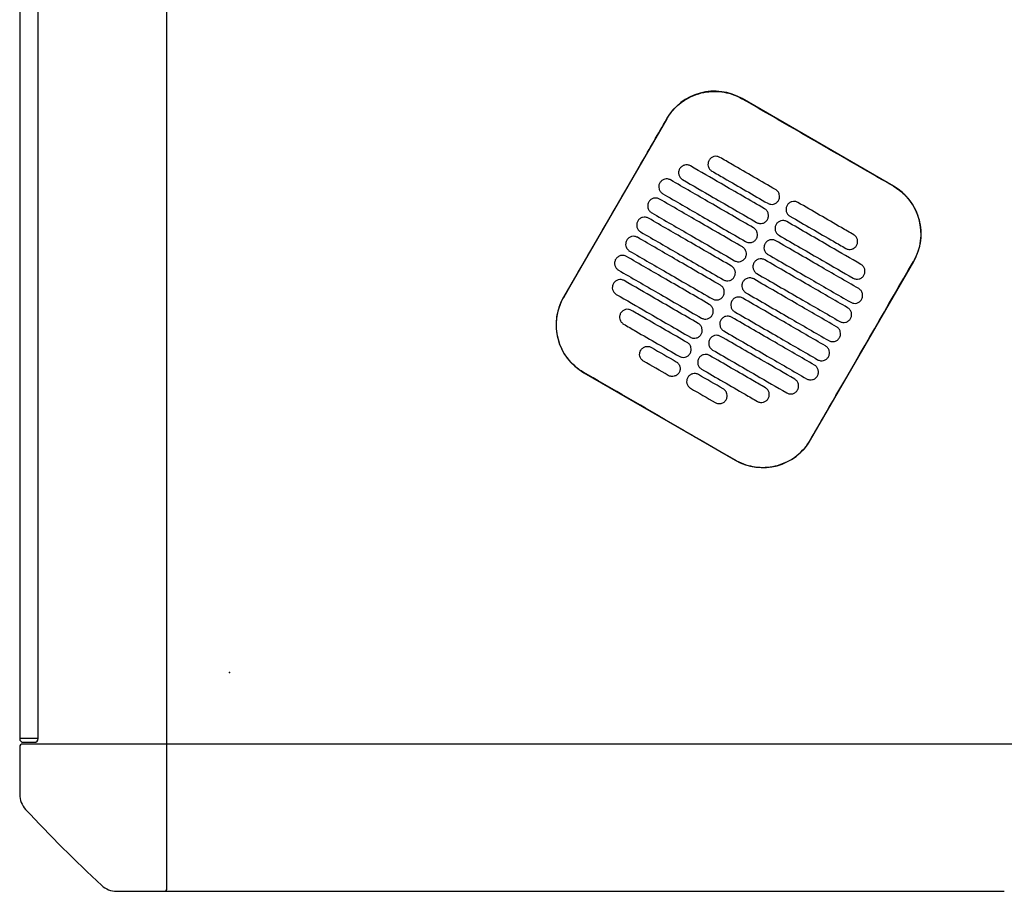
# Model space of a CAD drawing. Header units: metres. Extents: x 15.2 to 54.2, y -39.7 to 1.1.
# Tile 100 of 256: x 29.262 to 29.797, y -24.732 to -24.258. Entities that reach past the tile are written whole.
import ezdxf

# ---------------------------------------------------------------- set-up
doc = ezdxf.new("R2010")
doc.units = ezdxf.units.M
doc.header["$MEASUREMENT"] = 0
doc.layers.add('2D', color=252, linetype='Continuous')
doc.layers.add('PUNTO', color=1, linetype='Continuous')

# ---------------------------------------------------------------- blocks, each defined once
blk = doc.blocks.new('2D_QYOS_400')
for p, q in [((0.08, -1.85795), (0.08, -0.08)), ((-0.00002, -0.97098), (-0.00002, -1.85498)), ((-0.00002, -0.97098), (-0.00002, -1.85498)), ((0.00998, -1.85498), (0.00998, -0.97098)), ((0.00998, -1.85498), (0.00998, -0.97098)), ((0.47475, -1.55474), (0.39249, -1.50722)), ((0.35151, -1.5182), (0.29548, -1.61518)), ((0.4297, -1.69271), (0.48572, -1.59573)), ((0.30645, -1.65616), (0.38871, -1.70368)), ((0.00198, -1.85498), (-0.00002, -1.85498)), ((0.00198, -1.85498), (-0.00002, -1.85498)), ((0.00798, -1.85498), (0.00198, -1.85498)), ((0.00798, -1.85498), (0.00198, -1.85498)), ((0.00998, -1.85498), (0.00798, -1.85498)), ((0.00998, -1.85498), (0.00798, -1.85498)), ((0, -1.85945), (0, -1.88526)), ((0.0795, -1.85795), (0.0015, -1.85795)), ((0.00198, -1.85698), (0.00798, -1.85698)), ((0.00198, -1.85698), (0.00798, -1.85698)), ((1.97049, -1.85795), (0.0795, -1.85795)), ((0.08, -1.93645), (0.08, -1.85845)), ((0.05269, -1.93795), (0.0785, -1.93795)), ((0.0785, -1.93795), (0.53496, -1.93794))]:
    blk.add_line(p, q)
for centre, radius, start, end in [((0.37748, -1.5332), 0.03, 59.9865, 149.9865), ((0.45974, -1.58072), 0.03, 329.9865, 59.9865), ((0.32146, -1.63018), 0.03, 149.9865, 239.9865), ((0.40372, -1.6777), 0.03, 239.9865, 329.9865), ((0.00198, -1.85498), 0.002, 180, 270), ((0.00198, -1.85498), 0.002, 180, 270), ((0.00798, -1.85498), 0.002, 270, 0), ((0.00798, -1.85498), 0.002, 270, 0), ((0.0015, -1.85945), 0.0015, 90, 180), ((0.0795, -1.85845), 0.0005, 0, 90), ((0.012, -1.88526), 0.012, 180, 222.8785), ((0.58157, -1.35638), 0.78926, 222.87849, 227.12151), ((0.05269, -1.92595), 0.012, 227.1215, 270), ((0.0785, -1.93645), 0.0015, 270, 0)]:
    blk.add_arc(centre, radius, start, end)
for points, knots in [([(0.3516, -1.51825), (0.3524, -1.51686), (0.35331, -1.51554), (0.35626, -1.51193), (0.35853, -1.50988), (0.36432, -1.50608), (0.36795, -1.5046), (0.37539, -1.50315), (0.37913, -1.50312), (0.38618, -1.50439), (0.38944, -1.50559), (0.39243, -1.50732)], [12.978915, 12.978915, 12.978915, 12.978915, 13.461173, 13.461173, 14.374287, 14.374287, 15.53872, 15.53872, 16.650066, 16.650066, 17.687358, 17.687358, 17.687358, 17.687358]), ([(0.29558, -1.61523), (0.30962, -1.59094), (0.32366, -1.56665), (0.34233, -1.53432), (0.34696, -1.52628), (0.3516, -1.51825)], [1.133412, 1.133412, 1.133412, 1.133412, 2.681586, 2.681586, 3.193366, 3.193366, 3.193366, 3.193366]), ([(0.47469, -1.55484), (0.4641, -1.54872), (0.45307, -1.54236), (0.4376, -1.53342), (0.43556, -1.53225), (0.43356, -1.53109)], [-21.78268, -21.78268, -21.78268, -21.78268, -17.142885, -17.142885, -16.423665, -16.423665, -16.423665, -16.423665]), ([(0.37452, -1.54073), (0.37428, -1.54115), (0.37406, -1.5417), (0.37391, -1.54289), (0.37394, -1.54344), (0.37423, -1.54452), (0.37448, -1.54504), (0.37521, -1.54599), (0.37566, -1.54635), (0.37609, -1.5466)], [-0.5553355, -0.5553355, -0.5553355, -0.5553355, -0.4045594, -0.4045594, -0.278267, -0.278267, -0.1472206, -0.1472206, 0, 0, 0, 0]), ([(0.38039, -1.53915), (0.37997, -1.53891), (0.37942, -1.53869), (0.37824, -1.53854), (0.37768, -1.53858), (0.37661, -1.53886), (0.37609, -1.53911), (0.37513, -1.53984), (0.37477, -1.5403), (0.37452, -1.54073)], [-0.5513873, -0.5513873, -0.5513873, -0.5513873, -0.4031046, -0.4031046, -0.2776919, -0.2776919, -0.1471638, -0.1471638, 0, 0, 0, 0]), ([(0.41071, -1.55667), (0.40284, -1.55212), (0.39497, -1.54758), (0.38487, -1.54174), (0.38263, -1.54045), (0.38039, -1.53915)], [0.699452, 0.699452, 0.699452, 0.699452, 3.425217, 3.425217, 4.200582, 4.200582, 4.200582, 4.200582]), ([(0.35856, -1.54537), (0.35832, -1.54579), (0.3581, -1.54634), (0.35795, -1.54753), (0.35798, -1.54808), (0.35826, -1.54916), (0.35852, -1.54967), (0.35925, -1.55063), (0.3597, -1.55099), (0.36013, -1.55124)], [-0.5553006, -0.5553006, -0.5553006, -0.5553006, -0.4045498, -0.4045498, -0.2782639, -0.2782639, -0.1472208, -0.1472208, 0, 0, 0, 0]), ([(0.36443, -1.54379), (0.36401, -1.54355), (0.36346, -1.54333), (0.36228, -1.54318), (0.36172, -1.54322), (0.36065, -1.5435), (0.36013, -1.54375), (0.35917, -1.54448), (0.35881, -1.54494), (0.35856, -1.54537)], [-0.5514247, -0.5514247, -0.5514247, -0.5514247, -0.4031161, -0.4031161, -0.2776965, -0.2776965, -0.1471644, -0.1471644, 0, 0, 0, 0]), ([(0.4047, -1.56706), (0.39684, -1.56251), (0.38897, -1.55797), (0.37554, -1.55021), (0.36999, -1.547), (0.36443, -1.54379)], [0.699452, 0.699452, 0.699452, 0.699452, 3.42526, 3.42526, 5.350619, 5.350619, 5.350619, 5.350619]), ([(0.35366, -1.55143), (0.35324, -1.55119), (0.35269, -1.55097), (0.35151, -1.55082), (0.35096, -1.55086), (0.34988, -1.55114), (0.34936, -1.55139), (0.34841, -1.55212), (0.34804, -1.55258), (0.34779, -1.55301)], [-0.5514376, -0.5514376, -0.5514376, -0.5514376, -0.4031217, -0.4031217, -0.2776979, -0.2776979, -0.1471642, -0.1471642, 0, 0, 0, 0]), ([(0.3987, -1.57745), (0.39083, -1.5729), (0.38297, -1.56836), (0.36795, -1.55969), (0.36081, -1.55556), (0.35366, -1.55143)], [0.699452, 0.699452, 0.699452, 0.699452, 3.425292, 3.425292, 5.900643, 5.900643, 5.900643, 5.900643]), ([(0.36013, -1.55124), (0.36568, -1.55445), (0.37124, -1.55766), (0.38467, -1.56541), (0.39253, -1.56996), (0.4004, -1.5745)], [1.499949, 1.499949, 1.499949, 1.499949, 3.425284, 3.425284, 6.151116, 6.151116, 6.151116, 6.151116]), ([(0.37609, -1.5466), (0.37833, -1.54789), (0.38056, -1.54919), (0.39067, -1.55502), (0.39854, -1.55957), (0.4064, -1.56411)], [2.649916, 2.649916, 2.649916, 2.649916, 3.425249, 3.425249, 6.151046, 6.151046, 6.151046, 6.151046]), ([(0.34779, -1.55301), (0.34755, -1.55343), (0.34733, -1.55398), (0.34718, -1.55517), (0.34722, -1.55572), (0.3475, -1.5568), (0.34775, -1.55731), (0.34848, -1.55827), (0.34894, -1.55863), (0.34936, -1.55888)], [-0.5552879, -0.5552879, -0.5552879, -0.5552879, -0.4045447, -0.4045447, -0.2782629, -0.2782629, -0.1472212, -0.1472212, 0, 0, 0, 0]), ([(0.41227, -1.56254), (0.41252, -1.56212), (0.41274, -1.56156), (0.41289, -1.56038), (0.41285, -1.55982), (0.41257, -1.55875), (0.41232, -1.55823), (0.41159, -1.55728), (0.41113, -1.55691), (0.41071, -1.55667)], [-0.5553984, -0.5553984, -0.5553984, -0.5553984, -0.4045681, -0.4045681, -0.278271, -0.278271, -0.1472202, -0.1472202, 0, 0, 0, 0]), ([(0.47469, -1.55484), (0.47597, -1.55558), (0.4772, -1.55641), (0.48035, -1.55892), (0.48213, -1.56075), (0.48366, -1.56278), (0.48596, -1.56585), (0.48764, -1.56932), (0.48961, -1.57671), (0.48988, -1.58056), (0.48895, -1.58819), (0.48774, -1.59189), (0.48578, -1.5954), (0.4857, -1.59554), (0.48563, -1.59567)], [17.619777, 17.619777, 17.619777, 17.619777, 18.064718, 18.064718, 18.827754, 18.827754, 18.827754, 19.97637, 19.97637, 21.122539, 21.122539, 22.281306, 22.281306, 22.328075, 22.328075, 22.328075, 22.328075]), ([(0.34766, -1.56182), (0.34724, -1.56158), (0.34669, -1.56136), (0.34551, -1.56121), (0.34496, -1.56125), (0.34388, -1.56153), (0.34336, -1.56178), (0.3424, -1.56251), (0.34204, -1.56297), (0.34179, -1.5634)], [-0.5514273, -0.5514273, -0.5514273, -0.5514273, -0.4031209, -0.4031209, -0.2776962, -0.2776962, -0.1471634, -0.1471634, 0, 0, 0, 0]), ([(0.3927, -1.58784), (0.38483, -1.58329), (0.37696, -1.57875), (0.36195, -1.57008), (0.35481, -1.56595), (0.34766, -1.56182)], [0.699452, 0.699452, 0.699452, 0.699452, 3.425313, 3.425313, 5.900643, 5.900643, 5.900643, 5.900643]), ([(0.34936, -1.55888), (0.35651, -1.56301), (0.36365, -1.56713), (0.37866, -1.5758), (0.38653, -1.58035), (0.3944, -1.58489)], [0.949972, 0.949972, 0.949972, 0.949972, 3.425307, 3.425307, 6.151164, 6.151164, 6.151164, 6.151164]), ([(0.34179, -1.5634), (0.34155, -1.56382), (0.34133, -1.56437), (0.34118, -1.56556), (0.34122, -1.56611), (0.3415, -1.56719), (0.34175, -1.5677), (0.34248, -1.56866), (0.34294, -1.56902), (0.34336, -1.56927)], [-0.5552955, -0.5552955, -0.5552955, -0.5552955, -0.4045438, -0.4045438, -0.2782634, -0.2782634, -0.1472215, -0.1472215, 0, 0, 0, 0]), ([(0.40627, -1.57293), (0.40652, -1.57251), (0.40673, -1.57195), (0.40688, -1.57077), (0.40685, -1.57021), (0.40657, -1.56914), (0.40631, -1.56862), (0.40559, -1.56767), (0.40513, -1.5673), (0.4047, -1.56706)], [-0.5553839, -0.5553839, -0.5553839, -0.5553839, -0.4045626, -0.4045626, -0.2782686, -0.2782686, -0.1472195, -0.1472195, 0, 0, 0, 0]), ([(0.4064, -1.56411), (0.40683, -1.56436), (0.40738, -1.56457), (0.40856, -1.56472), (0.40911, -1.56469), (0.41019, -1.56441), (0.4107, -1.56415), (0.41166, -1.56342), (0.41203, -1.56296), (0.41227, -1.56254)], [-0.551307, -0.551307, -0.551307, -0.551307, -0.4030846, -0.4030846, -0.2776802, -0.2776802, -0.1471604, -0.1471604, 0, 0, 0, 0]), ([(0.41695, -1.56524), (0.41671, -1.56566), (0.41649, -1.56621), (0.41634, -1.5674), (0.41637, -1.56795), (0.41665, -1.56903), (0.41691, -1.56955), (0.41763, -1.5705), (0.41809, -1.57086), (0.41852, -1.57111)], [-0.555416, -0.555416, -0.555416, -0.555416, -0.4045716, -0.4045716, -0.2782736, -0.2782736, -0.1472211, -0.1472211, 0, 0, 0, 0]), ([(0.42282, -1.56366), (0.4224, -1.56342), (0.42185, -1.5632), (0.42067, -1.56305), (0.42011, -1.56309), (0.41904, -1.56337), (0.41852, -1.56362), (0.41756, -1.56435), (0.41719, -1.56481), (0.41695, -1.56524)], [-0.5512944, -0.5512944, -0.5512944, -0.5512944, -0.4030833, -0.4030833, -0.2776787, -0.2776787, -0.1471599, -0.1471599, 0, 0, 0, 0]), ([(0.45314, -1.58118), (0.4509, -1.57988), (0.44866, -1.57859), (0.43855, -1.57275), (0.43069, -1.56821), (0.42282, -1.56366)], [2.649852, 2.649852, 2.649852, 2.649852, 3.425217, 3.425217, 6.150982, 6.150982, 6.150982, 6.150982]), ([(0.34166, -1.57221), (0.34124, -1.57197), (0.34069, -1.57175), (0.33951, -1.5716), (0.33895, -1.57164), (0.33788, -1.57192), (0.33736, -1.57217), (0.3364, -1.5729), (0.33604, -1.57336), (0.33579, -1.57379)], [-0.5514137, -0.5514137, -0.5514137, -0.5514137, -0.4031194, -0.4031194, -0.2776944, -0.2776944, -0.1471627, -0.1471627, 0, 0, 0, 0]), ([(0.3867, -1.59823), (0.37883, -1.59368), (0.37096, -1.58914), (0.35595, -1.58047), (0.3488, -1.57634), (0.34166, -1.57221)], [0.699452, 0.699452, 0.699452, 0.699452, 3.425322, 3.425322, 5.900643, 5.900643, 5.900643, 5.900643]), ([(0.34336, -1.56927), (0.3505, -1.5734), (0.35765, -1.57752), (0.37266, -1.5862), (0.38053, -1.59074), (0.3884, -1.59529)], [0.949998, 0.949998, 0.949998, 0.949998, 3.42532, 3.42532, 6.151189, 6.151189, 6.151189, 6.151189]), ([(0.41852, -1.57111), (0.42638, -1.57566), (0.43425, -1.5802), (0.44436, -1.58604), (0.4466, -1.58733), (0.44883, -1.58862)], [0.699452, 0.699452, 0.699452, 0.699452, 3.425249, 3.425249, 4.200582, 4.200582, 4.200582, 4.200582]), ([(0.33579, -1.57379), (0.33555, -1.57421), (0.33533, -1.57476), (0.33518, -1.57595), (0.33521, -1.5765), (0.3355, -1.57758), (0.33575, -1.5781), (0.33648, -1.57905), (0.33693, -1.57941), (0.33736, -1.57966)], [-0.5553078, -0.5553078, -0.5553078, -0.5553078, -0.4045446, -0.4045446, -0.2782647, -0.2782647, -0.147222, -0.147222, 0, 0, 0, 0]), ([(0.40027, -1.58332), (0.40051, -1.5829), (0.40073, -1.58235), (0.40088, -1.58116), (0.40084, -1.5806), (0.40056, -1.57953), (0.40031, -1.57901), (0.39958, -1.57806), (0.39913, -1.57769), (0.3987, -1.57745)], [-0.5553742, -0.5553742, -0.5553742, -0.5553742, -0.4045587, -0.4045587, -0.278267, -0.278267, -0.1472191, -0.1472191, 0, 0, 0, 0]), ([(0.4004, -1.5745), (0.40082, -1.57475), (0.40137, -1.57497), (0.40255, -1.57511), (0.40311, -1.57508), (0.40418, -1.5748), (0.4047, -1.57454), (0.40566, -1.57381), (0.40603, -1.57335), (0.40627, -1.57293)], [-0.551317, -0.551317, -0.551317, -0.551317, -0.4030867, -0.4030867, -0.2776803, -0.2776803, -0.1471597, -0.1471597, 0, 0, 0, 0]), ([(0.41095, -1.57563), (0.4107, -1.57605), (0.41048, -1.5766), (0.41033, -1.57779), (0.41037, -1.57834), (0.41065, -1.57942), (0.4109, -1.57994), (0.41163, -1.58089), (0.41209, -1.58126), (0.41251, -1.5815)], [-0.5553971, -0.5553971, -0.5553971, -0.5553971, -0.4045652, -0.4045652, -0.2782705, -0.2782705, -0.1472202, -0.1472202, 0, 0, 0, 0]), ([(0.41682, -1.57405), (0.41639, -1.57381), (0.41585, -1.57359), (0.41466, -1.57344), (0.41411, -1.57348), (0.41304, -1.57376), (0.41252, -1.57401), (0.41156, -1.57475), (0.41119, -1.5752), (0.41095, -1.57563)], [-0.5513075, -0.5513075, -0.5513075, -0.5513075, -0.4030857, -0.4030857, -0.2776792, -0.2776792, -0.1471593, -0.1471593, 0, 0, 0, 0]), ([(0.45709, -1.59732), (0.45153, -1.59411), (0.44598, -1.5909), (0.43255, -1.58314), (0.42468, -1.5786), (0.41682, -1.57405)], [1.499901, 1.499901, 1.499901, 1.499901, 3.42526, 3.42526, 6.151068, 6.151068, 6.151068, 6.151068]), ([(0.33566, -1.5826), (0.33523, -1.58236), (0.33469, -1.58214), (0.3335, -1.58199), (0.33295, -1.58203), (0.33188, -1.58231), (0.33136, -1.58256), (0.3304, -1.5833), (0.33003, -1.58375), (0.32979, -1.58418)], [-0.5513969, -0.5513969, -0.5513969, -0.5513969, -0.4031172, -0.4031172, -0.2776925, -0.2776925, -0.1471621, -0.1471621, 0, 0, 0, 0]), ([(0.38069, -1.60862), (0.37283, -1.60408), (0.36496, -1.59953), (0.34995, -1.59086), (0.3428, -1.58673), (0.33566, -1.5826)], [0.699452, 0.699452, 0.699452, 0.699452, 3.425321, 3.425321, 5.900643, 5.900643, 5.900643, 5.900643]), ([(0.33736, -1.57966), (0.3445, -1.58379), (0.35165, -1.58791), (0.36666, -1.59659), (0.37453, -1.60113), (0.38239, -1.60568)], [0.950001, 0.950001, 0.950001, 0.950001, 3.425322, 3.425322, 6.151192, 6.151192, 6.151192, 6.151192]), ([(0.3944, -1.58489), (0.39482, -1.58514), (0.39537, -1.58536), (0.39655, -1.58551), (0.3971, -1.58547), (0.39818, -1.58519), (0.3987, -1.58493), (0.39966, -1.5842), (0.40002, -1.58374), (0.40027, -1.58332)], [-0.5513236, -0.5513236, -0.5513236, -0.5513236, -0.4030881, -0.4030881, -0.2776804, -0.2776804, -0.1471592, -0.1471592, 0, 0, 0, 0]), ([(0.41251, -1.5815), (0.42038, -1.58605), (0.42825, -1.59059), (0.44168, -1.59835), (0.44723, -1.60156), (0.45279, -1.60477)], [0.699452, 0.699452, 0.699452, 0.699452, 3.425284, 3.425284, 5.350619, 5.350619, 5.350619, 5.350619]), ([(0.4547, -1.58705), (0.45495, -1.58663), (0.45517, -1.58607), (0.45532, -1.58489), (0.45528, -1.58433), (0.455, -1.58326), (0.45475, -1.58274), (0.45402, -1.58179), (0.45356, -1.58142), (0.45314, -1.58118)], [-0.5554179, -0.5554179, -0.5554179, -0.5554179, -0.4045683, -0.4045683, -0.2782761, -0.2782761, -0.1472238, -0.1472238, 0, 0, 0, 0]), ([(0.32979, -1.58418), (0.32954, -1.5846), (0.32932, -1.58515), (0.32917, -1.58634), (0.32921, -1.58689), (0.32949, -1.58797), (0.32974, -1.58849), (0.33047, -1.58944), (0.33093, -1.58981), (0.33136, -1.59005)], [-0.5553248, -0.5553248, -0.5553248, -0.5553248, -0.4045472, -0.4045472, -0.2782668, -0.2782668, -0.1472227, -0.1472227, 0, 0, 0, 0]), ([(0.39427, -1.59371), (0.39451, -1.59329), (0.39473, -1.59274), (0.39488, -1.59155), (0.39484, -1.591), (0.39456, -1.58992), (0.39431, -1.5894), (0.39358, -1.58845), (0.39312, -1.58808), (0.3927, -1.58784)], [-0.5553693, -0.5553693, -0.5553693, -0.5553693, -0.4045566, -0.4045566, -0.2782661, -0.2782661, -0.1472189, -0.1472189, 0, 0, 0, 0]), ([(0.40494, -1.58602), (0.4047, -1.58644), (0.40448, -1.58699), (0.40433, -1.58818), (0.40437, -1.58874), (0.40465, -1.58981), (0.4049, -1.59033), (0.40563, -1.59128), (0.40609, -1.59165), (0.40651, -1.59189)], [-0.555383, -0.555383, -0.555383, -0.555383, -0.4045605, -0.4045605, -0.2782682, -0.2782682, -0.1472195, -0.1472195, 0, 0, 0, 0]), ([(0.41081, -1.58445), (0.41039, -1.5842), (0.40984, -1.58398), (0.40866, -1.58383), (0.40811, -1.58387), (0.40703, -1.58415), (0.40651, -1.58441), (0.40556, -1.58514), (0.40519, -1.5856), (0.40494, -1.58602)], [-0.5513173, -0.5513173, -0.5513173, -0.5513173, -0.4030875, -0.4030875, -0.2776797, -0.2776797, -0.147159, -0.147159, 0, 0, 0, 0]), ([(0.45585, -1.61046), (0.44871, -1.60633), (0.44156, -1.60221), (0.42655, -1.59354), (0.41868, -1.58899), (0.41081, -1.58445)], [0.949941, 0.949941, 0.949941, 0.949941, 3.425291, 3.425291, 6.151132, 6.151132, 6.151132, 6.151132]), ([(0.44883, -1.58862), (0.44926, -1.58887), (0.4498, -1.58908), (0.45099, -1.58923), (0.45154, -1.5892), (0.45261, -1.58892), (0.45313, -1.58866), (0.45409, -1.58793), (0.45446, -1.58747), (0.4547, -1.58705)], [-0.5513007, -0.5513007, -0.5513007, -0.5513007, -0.4030941, -0.4030941, -0.2776814, -0.2776814, -0.1471603, -0.1471603, 0, 0, 0, 0]), ([(0.32965, -1.593), (0.32923, -1.59275), (0.32868, -1.59253), (0.3275, -1.59238), (0.32695, -1.59242), (0.32587, -1.5927), (0.32535, -1.59296), (0.3244, -1.59369), (0.32403, -1.59415), (0.32378, -1.59457)], [-0.5513769, -0.5513769, -0.5513769, -0.5513769, -0.4031143, -0.4031143, -0.2776905, -0.2776905, -0.1471617, -0.1471617, 0, 0, 0, 0]), ([(0.37469, -1.61901), (0.36682, -1.61447), (0.35896, -1.60992), (0.34394, -1.60125), (0.3368, -1.59712), (0.32965, -1.593)], [0.699452, 0.699452, 0.699452, 0.699452, 3.425308, 3.425308, 5.900643, 5.900643, 5.900643, 5.900643]), ([(0.33136, -1.59005), (0.3385, -1.59418), (0.34564, -1.59831), (0.36066, -1.60698), (0.36852, -1.61152), (0.37639, -1.61607)], [0.949982, 0.949982, 0.949982, 0.949982, 3.425312, 3.425312, 6.151173, 6.151173, 6.151173, 6.151173]), ([(0.3884, -1.59529), (0.38882, -1.59553), (0.38937, -1.59575), (0.39055, -1.5959), (0.3911, -1.59586), (0.39218, -1.59558), (0.3927, -1.59533), (0.39366, -1.59459), (0.39402, -1.59414), (0.39427, -1.59371)], [-0.5513269, -0.5513269, -0.5513269, -0.5513269, -0.403089, -0.403089, -0.2776804, -0.2776804, -0.1471589, -0.1471589, 0, 0, 0, 0]), ([(0.40481, -1.59484), (0.40439, -1.59459), (0.40384, -1.59437), (0.40266, -1.59423), (0.40211, -1.59426), (0.40103, -1.59454), (0.40051, -1.5948), (0.39955, -1.59553), (0.39919, -1.59599), (0.39894, -1.59641)], [-0.5513238, -0.5513238, -0.5513238, -0.5513238, -0.4030887, -0.4030887, -0.27768, -0.27768, -0.1471588, -0.1471588, 0, 0, 0, 0]), ([(0.40651, -1.59189), (0.41438, -1.59644), (0.42225, -1.60098), (0.43726, -1.60965), (0.4444, -1.61378), (0.45155, -1.61791)], [0.699452, 0.699452, 0.699452, 0.699452, 3.425308, 3.425308, 5.900643, 5.900643, 5.900643, 5.900643]), ([(0.32378, -1.59457), (0.32354, -1.59499), (0.32332, -1.59554), (0.32317, -1.59673), (0.32321, -1.59729), (0.32349, -1.59836), (0.32374, -1.59888), (0.32447, -1.59983), (0.32493, -1.6002), (0.32535, -1.60044)], [-0.5553464, -0.5553464, -0.5553464, -0.5553464, -0.4045515, -0.4045515, -0.2782697, -0.2782697, -0.1472236, -0.1472236, 0, 0, 0, 0]), ([(0.38826, -1.6041), (0.38851, -1.60368), (0.38873, -1.60313), (0.38888, -1.60194), (0.38884, -1.60139), (0.38856, -1.60031), (0.38831, -1.59979), (0.38758, -1.59884), (0.38712, -1.59848), (0.3867, -1.59823)], [-0.5553691, -0.5553691, -0.5553691, -0.5553691, -0.4045561, -0.4045561, -0.278266, -0.278266, -0.1472189, -0.1472189, 0, 0, 0, 0]), ([(0.39894, -1.59641), (0.3987, -1.59683), (0.39848, -1.59739), (0.39833, -1.59857), (0.39837, -1.59913), (0.39865, -1.6002), (0.3989, -1.60072), (0.39963, -1.60167), (0.40009, -1.60204), (0.40051, -1.60228)], [-0.5553737, -0.5553737, -0.5553737, -0.5553737, -0.4045574, -0.4045574, -0.2782667, -0.2782667, -0.1472191, -0.1472191, 0, 0, 0, 0]), ([(0.44985, -1.62085), (0.4427, -1.61673), (0.43556, -1.6126), (0.42055, -1.60393), (0.41268, -1.59938), (0.40481, -1.59484)], [0.949982, 0.949982, 0.949982, 0.949982, 3.425312, 3.425312, 6.151173, 6.151173, 6.151173, 6.151173]), ([(0.4296, -1.69265), (0.43416, -1.68476), (0.43889, -1.67656), (0.45754, -1.64426), (0.47158, -1.61996), (0.48563, -1.59567)], [-3.18138, -3.18138, -3.18138, -3.18138, -2.673929, -2.673929, -1.133377, -1.133377, -1.133377, -1.133377]), ([(0.45866, -1.60319), (0.4589, -1.60277), (0.45912, -1.60222), (0.45927, -1.60103), (0.45923, -1.60048), (0.45895, -1.5994), (0.4587, -1.59888), (0.45797, -1.59793), (0.45752, -1.59756), (0.45709, -1.59732)], [-0.5553798, -0.5553798, -0.5553798, -0.5553798, -0.4045588, -0.4045588, -0.278273, -0.278273, -0.147224, -0.147224, 0, 0, 0, 0]), ([(0.32535, -1.60044), (0.3325, -1.60457), (0.33964, -1.6087), (0.35465, -1.61737), (0.36252, -1.62191), (0.37039, -1.62646)], [0.949941, 0.949941, 0.949941, 0.949941, 3.425292, 3.425292, 6.151132, 6.151132, 6.151132, 6.151132]), ([(0.38239, -1.60568), (0.38282, -1.60592), (0.38337, -1.60614), (0.38455, -1.60629), (0.3851, -1.60625), (0.38618, -1.60597), (0.38669, -1.60572), (0.38765, -1.60499), (0.38802, -1.60453), (0.38826, -1.6041)], [-0.551327, -0.551327, -0.551327, -0.551327, -0.4030892, -0.4030892, -0.2776802, -0.2776802, -0.1471588, -0.1471588, 0, 0, 0, 0]), ([(0.39881, -1.60523), (0.39839, -1.60498), (0.39784, -1.60477), (0.39666, -1.60462), (0.3961, -1.60465), (0.39503, -1.60493), (0.39451, -1.60519), (0.39355, -1.60592), (0.39319, -1.60638), (0.39294, -1.6068)], [-0.551327, -0.551327, -0.551327, -0.551327, -0.4030892, -0.4030892, -0.2776802, -0.2776802, -0.1471588, -0.1471588, 0, 0, 0, 0]), ([(0.40051, -1.60228), (0.40838, -1.60683), (0.41625, -1.61137), (0.43126, -1.62004), (0.4384, -1.62417), (0.44555, -1.6283)], [0.699452, 0.699452, 0.699452, 0.699452, 3.425321, 3.425321, 5.900643, 5.900643, 5.900643, 5.900643]), ([(0.45279, -1.60477), (0.45321, -1.60501), (0.45376, -1.60523), (0.45494, -1.60538), (0.45549, -1.60534), (0.45657, -1.60506), (0.45709, -1.60481), (0.45805, -1.60408), (0.45841, -1.60362), (0.45866, -1.60319)], [-0.5513421, -0.5513421, -0.5513421, -0.5513421, -0.4031061, -0.4031061, -0.2776864, -0.2776864, -0.147161, -0.147161, 0, 0, 0, 0]), ([(0.32254, -1.60771), (0.3223, -1.60813), (0.32208, -1.60869), (0.32193, -1.60987), (0.32197, -1.61043), (0.32225, -1.6115), (0.3225, -1.61202), (0.32323, -1.61297), (0.32369, -1.61334), (0.32411, -1.61358)], [-0.55538, -0.55538, -0.55538, -0.55538, -0.4045589, -0.4045589, -0.278273, -0.278273, -0.147224, -0.147224, 0, 0, 0, 0]), ([(0.32841, -1.60614), (0.32799, -1.60589), (0.32744, -1.60568), (0.32626, -1.60553), (0.32571, -1.60556), (0.32463, -1.60584), (0.32411, -1.6061), (0.32316, -1.60683), (0.32279, -1.60729), (0.32254, -1.60771)], [-0.551342, -0.551342, -0.551342, -0.551342, -0.4031061, -0.4031061, -0.2776864, -0.2776864, -0.147161, -0.147161, 0, 0, 0, 0]), ([(0.36869, -1.6294), (0.36082, -1.62486), (0.35295, -1.62031), (0.33953, -1.61256), (0.33397, -1.60935), (0.32841, -1.60614)], [0.699452, 0.699452, 0.699452, 0.699452, 3.425284, 3.425284, 5.350619, 5.350619, 5.350619, 5.350619]), ([(0.38226, -1.61449), (0.38251, -1.61407), (0.38273, -1.61352), (0.38287, -1.61233), (0.38284, -1.61178), (0.38256, -1.6107), (0.3823, -1.61019), (0.38158, -1.60923), (0.38112, -1.60887), (0.38069, -1.60862)], [-0.5553737, -0.5553737, -0.5553737, -0.5553737, -0.4045574, -0.4045574, -0.2782667, -0.2782667, -0.1472191, -0.1472191, 0, 0, 0, 0]), ([(0.39294, -1.6068), (0.3927, -1.60722), (0.39248, -1.60778), (0.39233, -1.60896), (0.39236, -1.60952), (0.39265, -1.61059), (0.3929, -1.61111), (0.39363, -1.61206), (0.39408, -1.61243), (0.39451, -1.61267)], [-0.5553691, -0.5553691, -0.5553691, -0.5553691, -0.4045561, -0.4045561, -0.278266, -0.278266, -0.1472189, -0.1472189, 0, 0, 0, 0]), ([(0.44385, -1.63124), (0.4367, -1.62712), (0.42956, -1.62299), (0.41454, -1.61432), (0.40668, -1.60977), (0.39881, -1.60523)], [0.950001, 0.950001, 0.950001, 0.950001, 3.425322, 3.425322, 6.151192, 6.151192, 6.151192, 6.151192]), ([(0.30651, -1.65606), (0.30645, -1.65603), (0.30639, -1.656), (0.30292, -1.65396), (0.29994, -1.6513), (0.29519, -1.64498), (0.29346, -1.64138), (0.2916, -1.63408), (0.29135, -1.63047), (0.29207, -1.62395), (0.29284, -1.62107), (0.29447, -1.61728), (0.295, -1.61624), (0.29558, -1.61523)], [8.273299, 8.273299, 8.273299, 8.273299, 8.293543, 8.293543, 9.48086, 9.48086, 10.665623, 10.665623, 11.74288, 11.74288, 12.632334, 12.632334, 12.981673, 12.981673, 12.981673, 12.981673]), ([(0.32411, -1.61358), (0.32967, -1.61679), (0.33523, -1.62), (0.34865, -1.62776), (0.35652, -1.6323), (0.36439, -1.63685)], [1.499901, 1.499901, 1.499901, 1.499901, 3.42526, 3.42526, 6.151068, 6.151068, 6.151068, 6.151068]), ([(0.37639, -1.61607), (0.37681, -1.61631), (0.37736, -1.61653), (0.37854, -1.61668), (0.3791, -1.61664), (0.38017, -1.61636), (0.38069, -1.61611), (0.38165, -1.61538), (0.38202, -1.61492), (0.38226, -1.61449)], [-0.5513238, -0.5513238, -0.5513238, -0.5513238, -0.4030887, -0.4030887, -0.27768, -0.27768, -0.1471588, -0.1471588, 0, 0, 0, 0]), ([(0.39281, -1.61562), (0.39238, -1.61537), (0.39184, -1.61516), (0.39065, -1.61501), (0.3901, -1.61504), (0.38903, -1.61532), (0.38851, -1.61558), (0.38755, -1.61631), (0.38718, -1.61677), (0.38694, -1.61719)], [-0.551327, -0.551327, -0.551327, -0.551327, -0.403089, -0.403089, -0.2776804, -0.2776804, -0.1471589, -0.1471589, 0, 0, 0, 0]), ([(0.43784, -1.64163), (0.4307, -1.63751), (0.42355, -1.63338), (0.40854, -1.62471), (0.40067, -1.62016), (0.39281, -1.61562)], [0.949998, 0.949998, 0.949998, 0.949998, 3.42532, 3.42532, 6.151189, 6.151189, 6.151189, 6.151189]), ([(0.39451, -1.61267), (0.40238, -1.61722), (0.41024, -1.62176), (0.42526, -1.63044), (0.4324, -1.63456), (0.43954, -1.63869)], [0.699452, 0.699452, 0.699452, 0.699452, 3.425322, 3.425322, 5.900643, 5.900643, 5.900643, 5.900643]), ([(0.45742, -1.61633), (0.45766, -1.61591), (0.45788, -1.61536), (0.45803, -1.61417), (0.45799, -1.61362), (0.45771, -1.61254), (0.45746, -1.61203), (0.45673, -1.61107), (0.45628, -1.61071), (0.45585, -1.61046)], [-0.5553462, -0.5553462, -0.5553462, -0.5553462, -0.4045514, -0.4045514, -0.2782696, -0.2782696, -0.1472236, -0.1472236, 0, 0, 0, 0]), ([(0.37626, -1.62488), (0.3765, -1.62446), (0.37672, -1.62391), (0.37687, -1.62272), (0.37683, -1.62217), (0.37655, -1.62109), (0.3763, -1.62058), (0.37557, -1.61962), (0.37512, -1.61926), (0.37469, -1.61901)], [-0.555383, -0.555383, -0.555383, -0.555383, -0.4045604, -0.4045604, -0.2782682, -0.2782682, -0.1472195, -0.1472195, 0, 0, 0, 0]), ([(0.38694, -1.61719), (0.38669, -1.61762), (0.38647, -1.61817), (0.38632, -1.61936), (0.38636, -1.61991), (0.38664, -1.62098), (0.38689, -1.6215), (0.38762, -1.62245), (0.38808, -1.62282), (0.38851, -1.62306)], [-0.5553693, -0.5553693, -0.5553693, -0.5553693, -0.4045566, -0.4045566, -0.2782661, -0.2782661, -0.1472189, -0.1472189, 0, 0, 0, 0]), ([(0.45142, -1.62672), (0.45166, -1.6263), (0.45188, -1.62575), (0.45203, -1.62456), (0.45199, -1.62401), (0.45171, -1.62293), (0.45146, -1.62242), (0.45073, -1.62146), (0.45027, -1.6211), (0.44985, -1.62085)], [-0.5553245, -0.5553245, -0.5553245, -0.5553245, -0.4045471, -0.4045471, -0.2782667, -0.2782667, -0.1472226, -0.1472226, 0, 0, 0, 0]), ([(0.45155, -1.61791), (0.45197, -1.61815), (0.45252, -1.61837), (0.4537, -1.61852), (0.45425, -1.61848), (0.45533, -1.6182), (0.45585, -1.61795), (0.45681, -1.61722), (0.45717, -1.61676), (0.45742, -1.61633)], [-0.551377, -0.551377, -0.551377, -0.551377, -0.4031143, -0.4031143, -0.2776905, -0.2776905, -0.1471617, -0.1471617, 0, 0, 0, 0]), ([(0.3265, -1.62386), (0.32626, -1.62428), (0.32604, -1.62483), (0.32589, -1.62602), (0.32592, -1.62657), (0.32621, -1.62765), (0.32646, -1.62816), (0.32719, -1.62912), (0.32764, -1.62948), (0.32807, -1.62973)], [-0.555418, -0.555418, -0.555418, -0.555418, -0.4045683, -0.4045683, -0.2782762, -0.2782762, -0.1472238, -0.1472238, 0, 0, 0, 0]), ([(0.33237, -1.62228), (0.33195, -1.62204), (0.3314, -1.62182), (0.33022, -1.62167), (0.32966, -1.62171), (0.32859, -1.62199), (0.32807, -1.62224), (0.32711, -1.62297), (0.32675, -1.62343), (0.3265, -1.62386)], [-0.5513007, -0.5513007, -0.5513007, -0.5513007, -0.4030941, -0.4030941, -0.2776814, -0.2776814, -0.1471603, -0.1471603, 0, 0, 0, 0]), ([(0.36269, -1.63979), (0.35482, -1.63525), (0.34695, -1.6307), (0.33685, -1.62487), (0.33461, -1.62357), (0.33237, -1.62228)], [0.699452, 0.699452, 0.699452, 0.699452, 3.425249, 3.425249, 4.200582, 4.200582, 4.200582, 4.200582]), ([(0.37039, -1.62646), (0.37081, -1.6267), (0.37136, -1.62692), (0.37254, -1.62707), (0.37309, -1.62703), (0.37417, -1.62675), (0.37469, -1.6265), (0.37565, -1.62577), (0.37601, -1.62531), (0.37626, -1.62488)], [-0.5513173, -0.5513173, -0.5513173, -0.5513173, -0.4030875, -0.4030875, -0.2776797, -0.2776797, -0.147159, -0.147159, 0, 0, 0, 0]), ([(0.3868, -1.62601), (0.38638, -1.62576), (0.38583, -1.62555), (0.38465, -1.6254), (0.3841, -1.62543), (0.38302, -1.62572), (0.3825, -1.62597), (0.38155, -1.6267), (0.38118, -1.62716), (0.38093, -1.62758)], [-0.5513237, -0.5513237, -0.5513237, -0.5513237, -0.4030882, -0.4030882, -0.2776804, -0.2776804, -0.1471592, -0.1471592, 0, 0, 0, 0]), ([(0.43184, -1.65202), (0.4247, -1.6479), (0.41755, -1.64377), (0.40254, -1.6351), (0.39467, -1.63055), (0.3868, -1.62601)], [0.949973, 0.949973, 0.949973, 0.949973, 3.425307, 3.425307, 6.151164, 6.151164, 6.151164, 6.151164]), ([(0.38851, -1.62306), (0.39637, -1.62761), (0.40424, -1.63215), (0.41925, -1.64083), (0.4264, -1.64495), (0.43354, -1.64908)], [0.699452, 0.699452, 0.699452, 0.699452, 3.425313, 3.425313, 5.900643, 5.900643, 5.900643, 5.900643]), ([(0.32807, -1.62973), (0.33031, -1.63102), (0.33254, -1.63231), (0.34265, -1.63815), (0.35052, -1.6427), (0.35838, -1.64724)], [2.649852, 2.649852, 2.649852, 2.649852, 3.425217, 3.425217, 6.150983, 6.150983, 6.150983, 6.150983]), ([(0.37026, -1.63527), (0.3705, -1.63485), (0.37072, -1.6343), (0.37087, -1.63311), (0.37083, -1.63256), (0.37055, -1.63148), (0.3703, -1.63097), (0.36957, -1.63001), (0.36911, -1.62965), (0.36869, -1.6294)], [-0.555397, -0.555397, -0.555397, -0.555397, -0.4045652, -0.4045652, -0.2782705, -0.2782705, -0.1472202, -0.1472202, 0, 0, 0, 0]), ([(0.38093, -1.62758), (0.38069, -1.62801), (0.38047, -1.62856), (0.38032, -1.62975), (0.38036, -1.6303), (0.38064, -1.63137), (0.38089, -1.63189), (0.38162, -1.63285), (0.38208, -1.63321), (0.3825, -1.63346)], [-0.5553742, -0.5553742, -0.5553742, -0.5553742, -0.4045587, -0.4045587, -0.278267, -0.278267, -0.1472191, -0.1472191, 0, 0, 0, 0]), ([(0.44541, -1.63711), (0.44566, -1.63669), (0.44588, -1.63614), (0.44603, -1.63495), (0.44599, -1.6344), (0.44571, -1.63333), (0.44546, -1.63281), (0.44473, -1.63185), (0.44427, -1.63149), (0.44385, -1.63124)], [-0.5553076, -0.5553076, -0.5553076, -0.5553076, -0.4045445, -0.4045445, -0.2782646, -0.2782646, -0.1472219, -0.1472219, 0, 0, 0, 0]), ([(0.44555, -1.6283), (0.44597, -1.62854), (0.44652, -1.62876), (0.4477, -1.62891), (0.44825, -1.62887), (0.44933, -1.62859), (0.44985, -1.62834), (0.45081, -1.62761), (0.45117, -1.62715), (0.45142, -1.62672)], [-0.551397, -0.551397, -0.551397, -0.551397, -0.4031173, -0.4031173, -0.2776925, -0.2776925, -0.1471621, -0.1471621, 0, 0, 0, 0]), ([(0.36439, -1.63685), (0.36481, -1.63709), (0.36536, -1.63731), (0.36654, -1.63746), (0.36709, -1.63742), (0.36817, -1.63714), (0.36869, -1.63689), (0.36965, -1.63616), (0.37001, -1.6357), (0.37026, -1.63527)], [-0.5513075, -0.5513075, -0.5513075, -0.5513075, -0.4030857, -0.4030857, -0.2776792, -0.2776792, -0.1471593, -0.1471593, 0, 0, 0, 0]), ([(0.3808, -1.6364), (0.38038, -1.63616), (0.37983, -1.63594), (0.37865, -1.63579), (0.3781, -1.63583), (0.37702, -1.63611), (0.3765, -1.63636), (0.37554, -1.63709), (0.37518, -1.63755), (0.37493, -1.63797)], [-0.5513171, -0.5513171, -0.5513171, -0.5513171, -0.4030867, -0.4030867, -0.2776803, -0.2776803, -0.1471597, -0.1471597, 0, 0, 0, 0]), ([(0.42108, -1.65966), (0.41552, -1.65645), (0.40996, -1.65324), (0.39654, -1.64549), (0.38867, -1.64094), (0.3808, -1.6364)], [1.499949, 1.499949, 1.499949, 1.499949, 3.425284, 3.425284, 6.151116, 6.151116, 6.151116, 6.151116]), ([(0.3825, -1.63346), (0.39037, -1.638), (0.39824, -1.64255), (0.41325, -1.65122), (0.42039, -1.65534), (0.42754, -1.65947)], [0.699452, 0.699452, 0.699452, 0.699452, 3.425292, 3.425292, 5.900643, 5.900643, 5.900643, 5.900643]), ([(0.33738, -1.644), (0.33763, -1.64358), (0.33799, -1.64312), (0.33895, -1.64239), (0.33947, -1.64213), (0.34055, -1.64185), (0.3411, -1.64181), (0.34228, -1.64196), (0.34283, -1.64218), (0.34325, -1.64243)], [0, 0, 0, 0, 0.1471602, 0.1471602, 0.2776775, 0.2776775, 0.4030818, 0.4030818, 0.5512681, 0.5512681, 0.5512681, 0.5512681]), ([(0.36425, -1.64566), (0.3645, -1.64524), (0.36472, -1.64469), (0.36487, -1.6435), (0.36483, -1.64295), (0.36455, -1.64188), (0.3643, -1.64136), (0.36357, -1.6404), (0.36311, -1.64004), (0.36269, -1.63979)], [-0.5554159, -0.5554159, -0.5554159, -0.5554159, -0.4045716, -0.4045716, -0.2782736, -0.2782736, -0.1472211, -0.1472211, 0, 0, 0, 0]), ([(0.37493, -1.63797), (0.37469, -1.6384), (0.37447, -1.63895), (0.37432, -1.64014), (0.37436, -1.64069), (0.37464, -1.64176), (0.37489, -1.64228), (0.37562, -1.64324), (0.37608, -1.6436), (0.3765, -1.64385)], [-0.5553838, -0.5553838, -0.5553838, -0.5553838, -0.4045626, -0.4045626, -0.2782686, -0.2782686, -0.1472195, -0.1472195, 0, 0, 0, 0]), ([(0.43941, -1.64751), (0.43966, -1.64708), (0.43988, -1.64653), (0.44002, -1.64534), (0.43999, -1.64479), (0.43971, -1.64372), (0.43945, -1.6432), (0.43873, -1.64224), (0.43827, -1.64188), (0.43784, -1.64163)], [-0.5552953, -0.5552953, -0.5552953, -0.5552953, -0.4045437, -0.4045437, -0.2782634, -0.2782634, -0.1472215, -0.1472215, 0, 0, 0, 0]), ([(0.43954, -1.63869), (0.43997, -1.63893), (0.44052, -1.63915), (0.4417, -1.6393), (0.44225, -1.63926), (0.44333, -1.63898), (0.44384, -1.63873), (0.4448, -1.638), (0.44517, -1.63754), (0.44541, -1.63711)], [-0.5514139, -0.5514139, -0.5514139, -0.5514139, -0.4031194, -0.4031194, -0.2776944, -0.2776944, -0.1471626, -0.1471626, 0, 0, 0, 0]), ([(0.33895, -1.64987), (0.33853, -1.64963), (0.33807, -1.64926), (0.33734, -1.64831), (0.33709, -1.64779), (0.33681, -1.64672), (0.33677, -1.64616), (0.33692, -1.64497), (0.33714, -1.64442), (0.33738, -1.644)], [0, 0, 0, 0, 0.147223, 0.147223, 0.2782783, 0.2782783, 0.4045781, 0.4045781, 0.5554474, 0.5554474, 0.5554474, 0.5554474]), ([(0.35838, -1.64724), (0.35881, -1.64748), (0.35936, -1.6477), (0.36054, -1.64785), (0.36109, -1.64781), (0.36217, -1.64753), (0.36268, -1.64728), (0.36364, -1.64655), (0.36401, -1.64609), (0.36425, -1.64566)], [-0.5512944, -0.5512944, -0.5512944, -0.5512944, -0.4030833, -0.4030833, -0.2776787, -0.2776787, -0.1471599, -0.1471599, 0, 0, 0, 0]), ([(0.3748, -1.64679), (0.37438, -1.64655), (0.37383, -1.64633), (0.37265, -1.64618), (0.37209, -1.64622), (0.37102, -1.6465), (0.3705, -1.64675), (0.36954, -1.64748), (0.36918, -1.64794), (0.36893, -1.64837)], [-0.5513071, -0.5513071, -0.5513071, -0.5513071, -0.4030846, -0.4030846, -0.2776802, -0.2776802, -0.1471604, -0.1471604, 0, 0, 0, 0]), ([(0.40512, -1.6643), (0.40288, -1.66301), (0.40064, -1.66172), (0.39053, -1.65588), (0.38267, -1.65134), (0.3748, -1.64679)], [2.649916, 2.649916, 2.649916, 2.649916, 3.425249, 3.425249, 6.151046, 6.151046, 6.151046, 6.151046]), ([(0.3765, -1.64385), (0.38437, -1.64839), (0.39224, -1.65294), (0.40566, -1.66069), (0.41122, -1.6639), (0.41677, -1.66711)], [0.699452, 0.699452, 0.699452, 0.699452, 3.42526, 3.42526, 5.350619, 5.350619, 5.350619, 5.350619]), ([(0.43354, -1.64908), (0.43396, -1.64933), (0.43451, -1.64954), (0.43569, -1.64969), (0.43625, -1.64965), (0.43732, -1.64937), (0.43784, -1.64912), (0.4388, -1.64839), (0.43917, -1.64793), (0.43941, -1.64751)], [-0.5514274, -0.5514274, -0.5514274, -0.5514274, -0.4031209, -0.4031209, -0.2776962, -0.2776962, -0.1471634, -0.1471634, 0, 0, 0, 0]), ([(0.35668, -1.65018), (0.35711, -1.65043), (0.35757, -1.65079), (0.35829, -1.65175), (0.35855, -1.65227), (0.35883, -1.65334), (0.35886, -1.65389), (0.35872, -1.65508), (0.3585, -1.65563), (0.35825, -1.65606)], [0, 0, 0, 0, 0.1472222, 0.1472222, 0.2782773, 0.2782773, 0.4045795, 0.4045795, 0.5554397, 0.5554397, 0.5554397, 0.5554397]), ([(0.36893, -1.64837), (0.36869, -1.64879), (0.36847, -1.64934), (0.36832, -1.65053), (0.36835, -1.65108), (0.36864, -1.65216), (0.36889, -1.65267), (0.36962, -1.65363), (0.37007, -1.65399), (0.3705, -1.65424)], [-0.5553983, -0.5553983, -0.5553983, -0.5553983, -0.4045681, -0.4045681, -0.278271, -0.278271, -0.1472202, -0.1472202, 0, 0, 0, 0]), ([(0.43341, -1.6579), (0.43365, -1.65747), (0.43387, -1.65692), (0.43402, -1.65573), (0.43398, -1.65518), (0.4337, -1.65411), (0.43345, -1.65359), (0.43272, -1.65264), (0.43227, -1.65227), (0.43184, -1.65202)], [-0.5552876, -0.5552876, -0.5552876, -0.5552876, -0.4045446, -0.4045446, -0.2782629, -0.2782629, -0.1472212, -0.1472212, 0, 0, 0, 0]), ([(0.35825, -1.65606), (0.35801, -1.65648), (0.35764, -1.65694), (0.35668, -1.65767), (0.35616, -1.65792), (0.35509, -1.65821), (0.35453, -1.65824), (0.35335, -1.65809), (0.35281, -1.65788), (0.35238, -1.65763)], [0, 0, 0, 0, 0.1471605, 0.1471605, 0.2776781, 0.2776781, 0.4030803, 0.4030803, 0.5512777, 0.5512777, 0.5512777, 0.5512777]), ([(0.3688, -1.65718), (0.36837, -1.65694), (0.36783, -1.65672), (0.36664, -1.65657), (0.36609, -1.65661), (0.36502, -1.65689), (0.3645, -1.65714), (0.36354, -1.65787), (0.36317, -1.65833), (0.36293, -1.65876)], [-0.5512937, -0.5512937, -0.5512937, -0.5512937, -0.403082, -0.403082, -0.27768, -0.27768, -0.1471612, -0.1471612, 0, 0, 0, 0]), ([(0.3705, -1.65424), (0.37837, -1.65878), (0.38623, -1.66333), (0.39634, -1.66916), (0.39858, -1.67046), (0.40081, -1.67175)], [0.699452, 0.699452, 0.699452, 0.699452, 3.425217, 3.425217, 4.200582, 4.200582, 4.200582, 4.200582]), ([(0.42754, -1.65947), (0.42796, -1.65972), (0.42851, -1.65993), (0.42969, -1.66008), (0.43025, -1.66005), (0.43132, -1.65976), (0.43184, -1.65951), (0.4328, -1.65878), (0.43316, -1.65832), (0.43341, -1.6579)], [-0.5514378, -0.5514378, -0.5514378, -0.5514378, -0.4031217, -0.4031217, -0.2776979, -0.2776979, -0.1471642, -0.1471642, 0, 0, 0, 0]), ([(0.36293, -1.65876), (0.36268, -1.65918), (0.36246, -1.65973), (0.36231, -1.66092), (0.36235, -1.66147), (0.36263, -1.66255), (0.36288, -1.66306), (0.36361, -1.66402), (0.36407, -1.66438), (0.3645, -1.66463)], [-0.5554178, -0.5554178, -0.5554178, -0.5554178, -0.4045751, -0.4045751, -0.2782741, -0.2782741, -0.1472211, -0.1472211, 0, 0, 0, 0]), ([(0.42264, -1.66554), (0.42289, -1.66511), (0.42311, -1.66456), (0.42326, -1.66337), (0.42322, -1.66282), (0.42294, -1.66175), (0.42269, -1.66123), (0.42196, -1.66027), (0.4215, -1.65991), (0.42108, -1.65966)], [-0.5553003, -0.5553003, -0.5553003, -0.5553003, -0.4045497, -0.4045497, -0.2782639, -0.2782639, -0.1472208, -0.1472208, 0, 0, 0, 0]), ([(0.3838, -1.67081), (0.38404, -1.67039), (0.38426, -1.66984), (0.38441, -1.66865), (0.38437, -1.6681), (0.38409, -1.66702), (0.38384, -1.6665), (0.38311, -1.66555), (0.38265, -1.66519), (0.38223, -1.66494)], [-0.5553938, -0.5553938, -0.5553938, -0.5553938, -0.4045733, -0.4045733, -0.2782728, -0.2782728, -0.147221, -0.147221, 0, 0, 0, 0]), ([(0.40668, -1.67017), (0.40693, -1.66975), (0.40715, -1.6692), (0.4073, -1.66801), (0.40726, -1.66746), (0.40698, -1.66639), (0.40673, -1.66587), (0.406, -1.66491), (0.40554, -1.66455), (0.40512, -1.6643)], [-0.5553353, -0.5553353, -0.5553353, -0.5553353, -0.4045593, -0.4045593, -0.278267, -0.278267, -0.1472205, -0.1472205, 0, 0, 0, 0]), ([(0.41677, -1.66711), (0.4172, -1.66736), (0.41775, -1.66757), (0.41893, -1.66772), (0.41948, -1.66769), (0.42056, -1.6674), (0.42107, -1.66715), (0.42203, -1.66642), (0.4224, -1.66596), (0.42264, -1.66554)], [-0.5514248, -0.5514248, -0.5514248, -0.5514248, -0.4031161, -0.4031161, -0.2776965, -0.2776965, -0.1471644, -0.1471644, 0, 0, 0, 0]), ([(0.37793, -1.67239), (0.37835, -1.67263), (0.3789, -1.67285), (0.38008, -1.673), (0.38063, -1.67296), (0.38171, -1.67268), (0.38223, -1.67243), (0.38319, -1.6717), (0.38355, -1.67124), (0.3838, -1.67081)], [-0.5513269, -0.5513269, -0.5513269, -0.5513269, -0.4030891, -0.4030891, -0.2776846, -0.2776846, -0.1471626, -0.1471626, 0, 0, 0, 0]), ([(0.40081, -1.67175), (0.40124, -1.67199), (0.40179, -1.67221), (0.40297, -1.67236), (0.40352, -1.67232), (0.4046, -1.67204), (0.40511, -1.67179), (0.40607, -1.67106), (0.40644, -1.6706), (0.40668, -1.67017)], [-0.5513875, -0.5513875, -0.5513875, -0.5513875, -0.4031047, -0.4031047, -0.2776919, -0.2776919, -0.1471638, -0.1471638, 0, 0, 0, 0]), ([(0.34764, -1.67982), (0.34927, -1.68075), (0.35089, -1.68169), (0.3664, -1.69065), (0.37779, -1.69724), (0.38877, -1.70358)], [-12.071476, -12.071476, -12.071476, -12.071476, -11.509189, -11.509189, -6.696301, -6.696301, -6.696301, -6.696301]), ([(0.38877, -1.70358), (0.38943, -1.70396), (0.3901, -1.70432), (0.394, -1.70619), (0.39745, -1.70715), (0.40459, -1.7078), (0.40821, -1.70748), (0.41553, -1.70545), (0.41913, -1.70363), (0.42522, -1.69881), (0.42772, -1.69593), (0.4296, -1.69265)], [-8.20809, -8.20809, -8.20809, -8.20809, -7.978943, -7.978943, -6.912231, -6.912231, -5.830065, -5.830065, -4.632711, -4.632711, -3.498654, -3.498654, -3.498654, -3.498654])]:
    blk.add_open_spline(points, degree=3, knots=knots)
for points in [[(0.43356, -1.53109), (0.41985, -1.52317), (0.40614, -1.51525), (0.39243, -1.50732)], [(0.34325, -1.64243), (0.34773, -1.64501), (0.35221, -1.6476), (0.35668, -1.65018)], [(0.35238, -1.65763), (0.34791, -1.65504), (0.34343, -1.65246), (0.33895, -1.64987)], [(0.34764, -1.67982), (0.33393, -1.6719), (0.32022, -1.66398), (0.30651, -1.65606)], [(0.38223, -1.66494), (0.37775, -1.66235), (0.37327, -1.65977), (0.3688, -1.65718)], [(0.3645, -1.66463), (0.36897, -1.66721), (0.37345, -1.6698), (0.37793, -1.67239)]]:
    blk.add_open_spline(points, degree=3)
blk = doc.blocks.new('41b70e5e-57d9-4742-9854-dbb97cb866c9')
at = {"layer": 'PUNTO', "color": 40}
blk.add_point((-0.91105, -1.40479, 0.082), dxfattribs=at)
at = {"layer": '2D'}
blk.add_blockref('2D_QYOS_400', (-1.02498, 0.41424), dxfattribs=at)

msp = doc.modelspace()

# ---------------------------------------------------------------- block references
msp.add_blockref('41b70e5e-57d9-4742-9854-dbb97cb866c9', (30.28739, -23.20814))

doc.saveas('drawing.dxf')
